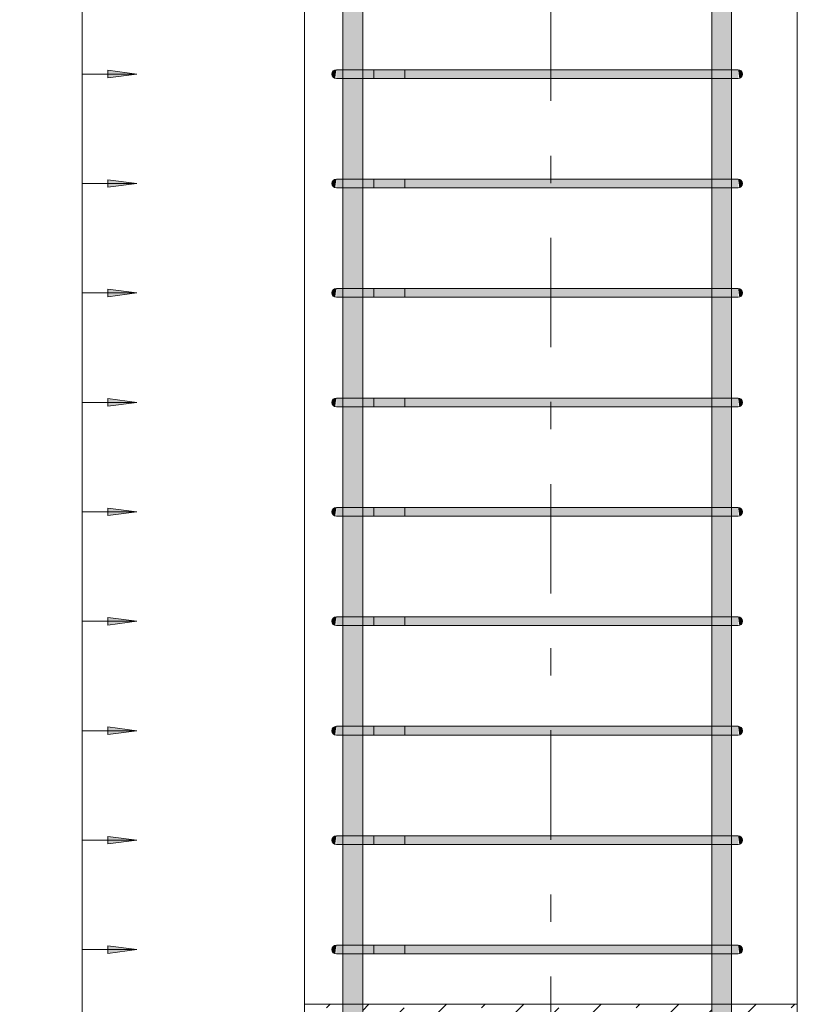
# Model space of a CAD drawing. Header units: millimetres. Extents: x 4307 to 42792, y 1610 to 10025.
# Tile 199 of 256: x 30787 to 31497, y 6370 to 7270. Entities that reach past the tile are written whole.
import ezdxf

# ---------------------------------------------------------------- set-up
doc = ezdxf.new("R2010")
doc.units = ezdxf.units.MM
doc.linetypes.add('Čára osnovy', pattern=[225, 100, -50, 25, -50])
for name, color, linetype, lineweight in [('A-ANNO-DIMS', 211, 'Continuous', 5), ('A-ANNO-DIMS-25', 211, 'Continuous', 5), ('S-BEAM', 12, 'Continuous', 9), ('S-COLS', 52, 'Continuous', 9), ('S-GRID', 1, 'Continuous', 5), ('S-RBAR', 171, 'Continuous', 5)]:
    doc.layers.add(name, color=color, linetype=linetype, lineweight=lineweight)
doc.styles.add('Arial_1', font='arial.ttf', dxfattribs={"height": 62.5})
doc.dimstyles.new('Výztuž_kusy__řezy__5', dxfattribs={"dimscale": 304.8, "dimtxt": 0.18, "dimasz": 0, "dimexe": 0, "dimexo": 0.0625, "dimgap": 0.082021, "dimtad": 1, "dimdec": 0, "dimzin": 0, "dimdsep": 46, "dimtxsty": 'Arial_1', "dimblk1": 'NONE', "dimblk2": 'NONE', "dimsah": 1, "dimcen": 0.09, "dimazin": 0, "dimtfac": 1, "dimtdec": 4, "dimtix": 1, "dimtmove": 0, "dimatfit": 3, "dimfxl": 0.164042, "dimfxlon": 1, "dimtvp": 1, "dimtfill": 1, "dimtolj": 1, "dimtzin": 0, "dimarcsym": 2})

# ---------------------------------------------------------------- blocks, each defined once
blk = doc.blocks.new('DIMBLOCK992-V3')
at = {"layer": 'A-ANNO-DIMS-25'}
for points in [[(30894.1, 6420), (30867.81, 6423.46), (30867.81, 6416.54)], [(30894.1, 6320), (30867.81, 6323.46), (30867.81, 6316.54)]]:
    blk.add_hatch(color=256, dxfattribs=at).paths.add_polyline_path(points)
for p, q in [((30844.1, 6320), (30844.1, 6420)), ((30844.1, 6420), (30844.1, 6420)), ((30844.1, 6420), (30894.1, 6420)), ((30894.1, 6420), (30867.81, 6423.46)), ((30867.81, 6423.46), (30867.81, 6416.54)), ((30867.81, 6416.54), (30894.1, 6420)), ((30844.1, 6320), (30844.1, 6320)), ((30844.1, 6320), (30894.1, 6320)), ((30894.1, 6320), (30867.81, 6323.46)), ((30867.81, 6323.46), (30867.81, 6316.54)), ((30867.81, 6316.54), (30894.1, 6320))]:
    blk.add_line(p, q, dxfattribs=at)
blk = doc.blocks.new('_None')
blk = doc.blocks.new('DIMBLOCK993-V3')
at = {"layer": 'A-ANNO-DIMS-25'}
for points in [[(30894.1, 6520), (30867.81, 6523.46), (30867.81, 6516.54)], [(30894.1, 6420), (30867.81, 6423.46), (30867.81, 6416.54)]]:
    blk.add_hatch(color=256, dxfattribs=at).paths.add_polyline_path(points)
for p, q in [((30894.1, 6520), (30867.81, 6523.46)), ((30867.81, 6523.46), (30867.81, 6516.54)), ((30844.1, 6420), (30844.1, 6520)), ((30844.1, 6520), (30844.1, 6520)), ((30844.1, 6520), (30894.1, 6520)), ((30867.81, 6516.54), (30894.1, 6520)), ((30844.1, 6420), (30844.1, 6420)), ((30844.1, 6420), (30894.1, 6420)), ((30894.1, 6420), (30867.81, 6423.46)), ((30867.81, 6423.46), (30867.81, 6416.54)), ((30867.81, 6416.54), (30894.1, 6420))]:
    blk.add_line(p, q, dxfattribs=at)
blk = doc.blocks.new('DIMBLOCK994-V3')
at = {"layer": 'A-ANNO-DIMS-25'}
for points in [[(30894.1, 6620), (30867.81, 6623.46), (30867.81, 6616.54)], [(30894.1, 6520), (30867.81, 6523.46), (30867.81, 6516.54)]]:
    blk.add_hatch(color=256, dxfattribs=at).paths.add_polyline_path(points)
for p, q in [((30894.1, 6620), (30867.81, 6623.46)), ((30867.81, 6623.46), (30867.81, 6616.54)), ((30844.1, 6520), (30844.1, 6620)), ((30844.1, 6620), (30844.1, 6620)), ((30844.1, 6620), (30894.1, 6620)), ((30867.81, 6616.54), (30894.1, 6620)), ((30894.1, 6520), (30867.81, 6523.46)), ((30867.81, 6523.46), (30867.81, 6516.54)), ((30844.1, 6520), (30844.1, 6520)), ((30844.1, 6520), (30894.1, 6520)), ((30867.81, 6516.54), (30894.1, 6520))]:
    blk.add_line(p, q, dxfattribs=at)
blk = doc.blocks.new('DIMBLOCK995-V3')
at = {"layer": 'A-ANNO-DIMS-25'}
for points in [[(30894.1, 6720), (30867.81, 6723.46), (30867.81, 6716.54)], [(30894.1, 6620), (30867.81, 6623.46), (30867.81, 6616.54)]]:
    blk.add_hatch(color=256, dxfattribs=at).paths.add_polyline_path(points)
for p, q in [((30894.1, 6720), (30867.81, 6723.46)), ((30867.81, 6723.46), (30867.81, 6716.54)), ((30844.1, 6620), (30844.1, 6720)), ((30844.1, 6720), (30844.1, 6720)), ((30844.1, 6720), (30894.1, 6720)), ((30867.81, 6716.54), (30894.1, 6720)), ((30894.1, 6620), (30867.81, 6623.46)), ((30867.81, 6623.46), (30867.81, 6616.54)), ((30844.1, 6620), (30844.1, 6620)), ((30844.1, 6620), (30894.1, 6620)), ((30867.81, 6616.54), (30894.1, 6620))]:
    blk.add_line(p, q, dxfattribs=at)
blk = doc.blocks.new('DIMBLOCK996-V3')
at = {"layer": 'A-ANNO-DIMS-25'}
for points in [[(30894.1, 6820), (30867.81, 6823.46), (30867.81, 6816.54)], [(30894.1, 6720), (30867.81, 6723.46), (30867.81, 6716.54)]]:
    blk.add_hatch(color=256, dxfattribs=at).paths.add_polyline_path(points)
for p, q in [((30844.1, 6720), (30844.1, 6820)), ((30844.1, 6820), (30844.1, 6820)), ((30844.1, 6820), (30894.1, 6820)), ((30894.1, 6820), (30867.81, 6823.46)), ((30867.81, 6823.46), (30867.81, 6816.54)), ((30867.81, 6816.54), (30894.1, 6820)), ((30894.1, 6720), (30867.81, 6723.46)), ((30867.81, 6723.46), (30867.81, 6716.54)), ((30844.1, 6720), (30844.1, 6720)), ((30844.1, 6720), (30894.1, 6720)), ((30867.81, 6716.54), (30894.1, 6720))]:
    blk.add_line(p, q, dxfattribs=at)
blk = doc.blocks.new('DIMBLOCK997-V3')
at = {"layer": 'A-ANNO-DIMS-25'}
for points in [[(30894.1, 6920), (30867.81, 6923.46), (30867.81, 6916.54)], [(30894.1, 6820), (30867.81, 6823.46), (30867.81, 6816.54)]]:
    blk.add_hatch(color=256, dxfattribs=at).paths.add_polyline_path(points)
for p, q in [((30844.1, 6820), (30844.1, 6920)), ((30844.1, 6920), (30844.1, 6920)), ((30844.1, 6920), (30894.1, 6920)), ((30894.1, 6920), (30867.81, 6923.46)), ((30867.81, 6923.46), (30867.81, 6916.54)), ((30867.81, 6916.54), (30894.1, 6920)), ((30844.1, 6820), (30844.1, 6820)), ((30844.1, 6820), (30894.1, 6820)), ((30894.1, 6820), (30867.81, 6823.46)), ((30867.81, 6823.46), (30867.81, 6816.54)), ((30867.81, 6816.54), (30894.1, 6820))]:
    blk.add_line(p, q, dxfattribs=at)
blk = doc.blocks.new('DIMBLOCK998-V3')
at = {"layer": 'A-ANNO-DIMS-25'}
for points in [[(30894.1, 7020), (30867.81, 7023.46), (30867.81, 7016.54)], [(30894.1, 6920), (30867.81, 6923.46), (30867.81, 6916.54)]]:
    blk.add_hatch(color=256, dxfattribs=at).paths.add_polyline_path(points)
for p, q in [((30844.1, 6920), (30844.1, 7020)), ((30844.1, 7020), (30844.1, 7020)), ((30844.1, 7020), (30894.1, 7020)), ((30894.1, 7020), (30867.81, 7023.46)), ((30867.81, 7023.46), (30867.81, 7016.54)), ((30867.81, 7016.54), (30894.1, 7020)), ((30844.1, 6920), (30844.1, 6920)), ((30844.1, 6920), (30894.1, 6920)), ((30894.1, 6920), (30867.81, 6923.46)), ((30867.81, 6923.46), (30867.81, 6916.54)), ((30867.81, 6916.54), (30894.1, 6920))]:
    blk.add_line(p, q, dxfattribs=at)
blk = doc.blocks.new('DIMBLOCK999-V3')
at = {"layer": 'A-ANNO-DIMS-25'}
for points in [[(30894.1, 7120), (30867.81, 7123.46), (30867.81, 7116.54)], [(30894.1, 7020), (30867.81, 7023.46), (30867.81, 7016.54)]]:
    blk.add_hatch(color=256, dxfattribs=at).paths.add_polyline_path(points)
for p, q in [((30844.1, 7020), (30844.1, 7120)), ((30844.1, 7120), (30844.1, 7120)), ((30844.1, 7120), (30894.1, 7120)), ((30894.1, 7120), (30867.81, 7123.46)), ((30867.81, 7123.46), (30867.81, 7116.54)), ((30867.81, 7116.54), (30894.1, 7120)), ((30844.1, 7020), (30844.1, 7020)), ((30844.1, 7020), (30894.1, 7020)), ((30894.1, 7020), (30867.81, 7023.46)), ((30867.81, 7023.46), (30867.81, 7016.54)), ((30867.81, 7016.54), (30894.1, 7020))]:
    blk.add_line(p, q, dxfattribs=at)
blk = doc.blocks.new('DIMBLOCK1000-V3')
at = {"layer": 'A-ANNO-DIMS-25'}
for points in [[(30894.1, 7220), (30867.81, 7223.46), (30867.81, 7216.54)], [(30894.1, 7120), (30867.81, 7123.46), (30867.81, 7116.54)]]:
    blk.add_hatch(color=256, dxfattribs=at).paths.add_polyline_path(points)
for p, q in [((30844.1, 7120), (30844.1, 7220)), ((30844.1, 7220), (30844.1, 7220)), ((30844.1, 7220), (30894.1, 7220)), ((30894.1, 7220), (30867.81, 7223.46)), ((30867.81, 7223.46), (30867.81, 7216.54)), ((30867.81, 7216.54), (30894.1, 7220)), ((30844.1, 7120), (30844.1, 7120)), ((30844.1, 7120), (30894.1, 7120)), ((30894.1, 7120), (30867.81, 7123.46)), ((30867.81, 7123.46), (30867.81, 7116.54)), ((30867.81, 7116.54), (30894.1, 7120))]:
    blk.add_line(p, q, dxfattribs=at)
blk = doc.blocks.new('DIMBLOCK1001-V3')
at = {"layer": 'A-ANNO-DIMS-25'}
for points in [[(30894.1, 7320), (30867.81, 7323.46), (30867.81, 7316.54)], [(30894.1, 7220), (30867.81, 7223.46), (30867.81, 7216.54)]]:
    blk.add_hatch(color=256, dxfattribs=at).paths.add_polyline_path(points)
for p, q in [((30894.1, 7320), (30867.81, 7323.46)), ((30867.81, 7323.46), (30867.81, 7316.54)), ((30844.1, 7220), (30844.1, 7320)), ((30844.1, 7320), (30844.1, 7320)), ((30844.1, 7320), (30894.1, 7320)), ((30867.81, 7316.54), (30894.1, 7320)), ((30844.1, 7220), (30844.1, 7220)), ((30844.1, 7220), (30894.1, 7220)), ((30894.1, 7220), (30867.81, 7223.46)), ((30867.81, 7223.46), (30867.81, 7216.54)), ((30867.81, 7216.54), (30894.1, 7220))]:
    blk.add_line(p, q, dxfattribs=at)
blk = doc.blocks.new('DIMBLOCK1015-V3')
at = {"layer": 'A-ANNO-DIMS-25'}
for points in [[(30894.1, 8620), (30867.81, 8623.46), (30867.81, 8616.54)], [(30894.1, 8520), (30867.81, 8523.46), (30867.81, 8516.54)], [(30894.1, 8420), (30867.81, 8423.46), (30867.81, 8416.54)], [(30894.1, 8320), (30867.81, 8323.46), (30867.81, 8316.54)], [(30894.1, 8220), (30867.81, 8223.46), (30867.81, 8216.54)], [(30894.1, 8120), (30867.81, 8123.46), (30867.81, 8116.54)], [(30894.1, 8020), (30867.81, 8023.46), (30867.81, 8016.54)], [(30894.1, 7920), (30867.81, 7923.46), (30867.81, 7916.54)], [(30894.1, 7820), (30867.81, 7823.46), (30867.81, 7816.54)], [(30894.1, 7720), (30867.81, 7723.46), (30867.81, 7716.54)], [(30894.1, 7620), (30867.81, 7623.46), (30867.81, 7616.54)], [(30894.1, 7520), (30867.81, 7523.46), (30867.81, 7516.54)], [(30894.1, 7420), (30867.81, 7423.46), (30867.81, 7416.54)], [(30894.1, 7320), (30867.81, 7323.46), (30867.81, 7316.54)], [(30894.1, 7220), (30867.81, 7223.46), (30867.81, 7216.54)], [(30894.1, 7120), (30867.81, 7123.46), (30867.81, 7116.54)], [(30894.1, 7020), (30867.81, 7023.46), (30867.81, 7016.54)], [(30894.1, 6920), (30867.81, 6923.46), (30867.81, 6916.54)], [(30894.1, 6820), (30867.81, 6823.46), (30867.81, 6816.54)], [(30894.1, 6720), (30867.81, 6723.46), (30867.81, 6716.54)], [(30894.1, 6620), (30867.81, 6623.46), (30867.81, 6616.54)], [(30894.1, 6520), (30867.81, 6523.46), (30867.81, 6516.54)], [(30894.1, 6420), (30867.81, 6423.46), (30867.81, 6416.54)], [(30894.1, 6320), (30867.81, 6323.46), (30867.81, 6316.54)], [(30894.1, 6220), (30867.81, 6223.46), (30867.81, 6216.54)], [(30894.1, 6120), (30867.81, 6123.46), (30867.81, 6116.54)], [(30894.1, 6020), (30867.81, 6023.46), (30867.81, 6016.54)], [(30894.1, 5920), (30867.81, 5923.46), (30867.81, 5916.54)]]:
    blk.add_hatch(color=256, dxfattribs=at).paths.add_polyline_path(points)
for p, q in [((30844.1, 5920), (30844.1, 8620)), ((30844.1, 8520), (30844.1, 8620)), ((30844.1, 8620), (30844.1, 8620)), ((30844.1, 8620), (30894.1, 8620)), ((30894.1, 8620), (30867.81, 8623.46)), ((30867.81, 8623.46), (30867.81, 8616.54)), ((30867.81, 8616.54), (30894.1, 8620)), ((30844.1, 8420), (30844.1, 8520)), ((30844.1, 8520), (30844.1, 8520)), ((30844.1, 8520), (30894.1, 8520)), ((30894.1, 8520), (30867.81, 8523.46)), ((30867.81, 8523.46), (30867.81, 8516.54)), ((30867.81, 8516.54), (30894.1, 8520)), ((30894.1, 8420), (30867.81, 8423.46)), ((30867.81, 8423.46), (30867.81, 8416.54)), ((30844.1, 8320), (30844.1, 8420)), ((30844.1, 8420), (30844.1, 8420)), ((30844.1, 8420), (30894.1, 8420)), ((30867.81, 8416.54), (30894.1, 8420)), ((30894.1, 8320), (30867.81, 8323.46)), ((30867.81, 8323.46), (30867.81, 8316.54)), ((30844.1, 8220), (30844.1, 8320)), ((30844.1, 8320), (30844.1, 8320)), ((30844.1, 8320), (30894.1, 8320)), ((30867.81, 8316.54), (30894.1, 8320)), ((30894.1, 8220), (30867.81, 8223.46)), ((30867.81, 8223.46), (30867.81, 8216.54)), ((30844.1, 8120), (30844.1, 8220)), ((30844.1, 8220), (30844.1, 8220)), ((30844.1, 8220), (30894.1, 8220)), ((30867.81, 8216.54), (30894.1, 8220)), ((30844.1, 8020), (30844.1, 8120)), ((30844.1, 8120), (30844.1, 8120)), ((30844.1, 8120), (30894.1, 8120)), ((30894.1, 8120), (30867.81, 8123.46)), ((30867.81, 8123.46), (30867.81, 8116.54)), ((30867.81, 8116.54), (30894.1, 8120)), ((30844.1, 7920), (30844.1, 8020)), ((30844.1, 8020), (30844.1, 8020)), ((30844.1, 8020), (30894.1, 8020)), ((30894.1, 8020), (30867.81, 8023.46)), ((30867.81, 8023.46), (30867.81, 8016.54)), ((30867.81, 8016.54), (30894.1, 8020)), ((30844.1, 7820), (30844.1, 7920)), ((30844.1, 7920), (30844.1, 7920)), ((30844.1, 7920), (30894.1, 7920)), ((30894.1, 7920), (30867.81, 7923.46)), ((30867.81, 7923.46), (30867.81, 7916.54)), ((30867.81, 7916.54), (30894.1, 7920)), ((30844.1, 7720), (30844.1, 7820)), ((30844.1, 7820), (30844.1, 7820)), ((30844.1, 7820), (30894.1, 7820)), ((30894.1, 7820), (30867.81, 7823.46)), ((30867.81, 7823.46), (30867.81, 7816.54)), ((30867.81, 7816.54), (30894.1, 7820)), ((30844.1, 7620), (30844.1, 7720)), ((30844.1, 7720), (30844.1, 7720)), ((30844.1, 7720), (30894.1, 7720)), ((30894.1, 7720), (30867.81, 7723.46)), ((30867.81, 7723.46), (30867.81, 7716.54)), ((30867.81, 7716.54), (30894.1, 7720)), ((30894.1, 7620), (30867.81, 7623.46)), ((30867.81, 7623.46), (30867.81, 7616.54)), ((30844.1, 7520), (30844.1, 7620)), ((30844.1, 7620), (30844.1, 7620)), ((30844.1, 7620), (30894.1, 7620)), ((30867.81, 7616.54), (30894.1, 7620)), ((30894.1, 7520), (30867.81, 7523.46)), ((30867.81, 7523.46), (30867.81, 7516.54)), ((30844.1, 7420), (30844.1, 7520)), ((30844.1, 7520), (30844.1, 7520)), ((30844.1, 7520), (30894.1, 7520)), ((30867.81, 7516.54), (30894.1, 7520)), ((30894.1, 7420), (30867.81, 7423.46)), ((30867.81, 7423.46), (30867.81, 7416.54)), ((30844.1, 7320), (30844.1, 7420)), ((30844.1, 7420), (30844.1, 7420)), ((30844.1, 7420), (30894.1, 7420)), ((30867.81, 7416.54), (30894.1, 7420)), ((30894.1, 7320), (30867.81, 7323.46)), ((30867.81, 7323.46), (30867.81, 7316.54)), ((30844.1, 7220), (30844.1, 7320)), ((30844.1, 7320), (30844.1, 7320)), ((30844.1, 7320), (30894.1, 7320)), ((30867.81, 7316.54), (30894.1, 7320)), ((30844.1, 7120), (30844.1, 7220)), ((30844.1, 7220), (30844.1, 7220)), ((30844.1, 7220), (30894.1, 7220)), ((30894.1, 7220), (30867.81, 7223.46)), ((30867.81, 7223.46), (30867.81, 7216.54)), ((30867.81, 7216.54), (30894.1, 7220)), ((30844.1, 7020), (30844.1, 7120)), ((30844.1, 7120), (30844.1, 7120)), ((30844.1, 7120), (30894.1, 7120)), ((30894.1, 7120), (30867.81, 7123.46)), ((30867.81, 7123.46), (30867.81, 7116.54)), ((30867.81, 7116.54), (30894.1, 7120)), ((30844.1, 6920), (30844.1, 7020)), ((30844.1, 7020), (30844.1, 7020)), ((30844.1, 7020), (30894.1, 7020)), ((30894.1, 7020), (30867.81, 7023.46)), ((30867.81, 7023.46), (30867.81, 7016.54)), ((30867.81, 7016.54), (30894.1, 7020)), ((30844.1, 6820), (30844.1, 6920)), ((30844.1, 6920), (30844.1, 6920)), ((30844.1, 6920), (30894.1, 6920)), ((30894.1, 6920), (30867.81, 6923.46)), ((30867.81, 6923.46), (30867.81, 6916.54)), ((30867.81, 6916.54), (30894.1, 6920)), ((30844.1, 6720), (30844.1, 6820)), ((30844.1, 6820), (30844.1, 6820)), ((30844.1, 6820), (30894.1, 6820)), ((30894.1, 6820), (30867.81, 6823.46)), ((30867.81, 6823.46), (30867.81, 6816.54)), ((30867.81, 6816.54), (30894.1, 6820)), ((30894.1, 6720), (30867.81, 6723.46)), ((30867.81, 6723.46), (30867.81, 6716.54)), ((30844.1, 6620), (30844.1, 6720)), ((30844.1, 6720), (30844.1, 6720)), ((30844.1, 6720), (30894.1, 6720)), ((30867.81, 6716.54), (30894.1, 6720)), ((30894.1, 6620), (30867.81, 6623.46)), ((30867.81, 6623.46), (30867.81, 6616.54)), ((30844.1, 6520), (30844.1, 6620)), ((30844.1, 6620), (30844.1, 6620)), ((30844.1, 6620), (30894.1, 6620)), ((30867.81, 6616.54), (30894.1, 6620)), ((30894.1, 6520), (30867.81, 6523.46)), ((30867.81, 6523.46), (30867.81, 6516.54)), ((30844.1, 6420), (30844.1, 6520)), ((30844.1, 6520), (30844.1, 6520)), ((30844.1, 6520), (30894.1, 6520)), ((30867.81, 6516.54), (30894.1, 6520)), ((30844.1, 6320), (30844.1, 6420)), ((30844.1, 6420), (30844.1, 6420)), ((30844.1, 6420), (30894.1, 6420)), ((30894.1, 6420), (30867.81, 6423.46)), ((30867.81, 6423.46), (30867.81, 6416.54)), ((30867.81, 6416.54), (30894.1, 6420)), ((30844.1, 6220), (30844.1, 6320)), ((30844.1, 6320), (30844.1, 6320)), ((30844.1, 6320), (30894.1, 6320)), ((30894.1, 6320), (30867.81, 6323.46)), ((30867.81, 6323.46), (30867.81, 6316.54)), ((30867.81, 6316.54), (30894.1, 6320)), ((30844.1, 6120), (30844.1, 6220)), ((30844.1, 6220), (30844.1, 6220)), ((30844.1, 6220), (30894.1, 6220)), ((30894.1, 6220), (30867.81, 6223.46)), ((30867.81, 6223.46), (30867.81, 6216.54)), ((30867.81, 6216.54), (30894.1, 6220)), ((30844.1, 6020), (30844.1, 6120)), ((30844.1, 6120), (30844.1, 6120)), ((30844.1, 6120), (30894.1, 6120)), ((30894.1, 6120), (30867.81, 6123.46)), ((30867.81, 6123.46), (30867.81, 6116.54)), ((30867.81, 6116.54), (30894.1, 6120)), ((30844.1, 5920), (30844.1, 6020)), ((30844.1, 6020), (30844.1, 6020)), ((30844.1, 6020), (30894.1, 6020)), ((30894.1, 6020), (30867.81, 6023.46)), ((30867.81, 6023.46), (30867.81, 6016.54)), ((30867.81, 6016.54), (30894.1, 6020)), ((30844.1, 5920), (30844.1, 5920)), ((30844.1, 5920), (30894.1, 5920)), ((30894.1, 5920), (30867.81, 5923.46)), ((30867.81, 5923.46), (30867.81, 5916.54)), ((30867.81, 5916.54), (30894.1, 5920))]:
    blk.add_line(p, q, dxfattribs=at)

msp = doc.modelspace()

# ---------------------------------------------------------------- hatches: boundary and pattern name
at = {"layer": 'S-BEAM', "lineweight": 5}
h = msp.add_hatch(dxfattribs=at)
h.set_pattern_fill('FP_3', color=256, style=0, pattern_type=2)
h.set_pattern_definition([(45, (36176.34, 5500.453), (-35.35534, 35.35534), []), (45, (36211.697, 5500.453), (-17.67767, 53.033), [25, -12.5, 0.8382, -11.662])])
h.paths.add_polyline_path([(31286.42, 5770), (31497.38, 5770), (31497.38, 5807.8), (31437.33, 5807.8), (31437.33, 5795), (31419.33, 5795), (31419.33, 5807.8), (31100.43, 5807.8), (31100.43, 5795), (31082.43, 5795), (31082.43, 5807.8), (31072.38, 5807.8), (31072.38, 5832.8), (31082.43, 5832.8), (31082.24, 5916), (31076.38, 5916.14), (31076.38, 5924), (31082.43, 5924), (31082.43, 5957.8), (31072.44, 5957.8), (31072.44, 5982.8), (31082.43, 5982.8), (31082.24, 6016), (31076.38, 6016.14), (31076.38, 6024), (31082.43, 6024), (31082.24, 6116), (31076.38, 6116.29), (31076.38, 6124), (31082.43, 6124), (31082.24, 6216), (31076.38, 6216.14), (31076.38, 6224), (31082.43, 6224), (31082.24, 6316), (31076.38, 6316.14), (31076.38, 6324), (31082.43, 6324), (31082.43, 6370), (31047.38, 6370), (31047.38, 5770), (31100.43, 5770)])
h.paths.add_polyline_path([(31443.38, 5924), (31445.38, 5923.46), (31446.84, 5922), (31447.38, 5920), (31446.84, 5918), (31445.38, 5916.54), (31444.41, 5916.14), (31443.77, 5921.04)])
h.paths.add_polyline_path([(31437.33, 5832.8), (31497.38, 5832.8), (31497.38, 5957.8), (31437.33, 5957.8), (31437.52, 5924), (31443.38, 5924), (31443.38, 5916), (31437.33, 5916), (31437.33, 5870)])
h.paths.add_polyline_path([(31373.74, 5832.8), (31419.33, 5832.8), (31419.33, 5916), (31100.43, 5916), (31100.43, 5832.8), (31286.42, 5832.8)])
h.paths.add_polyline_path([(31075.34, 5916.14), (31074.38, 5916.54), (31072.91, 5918), (31072.38, 5920), (31072.91, 5922), (31074.38, 5923.46), (31076.38, 5924), (31075.72, 5918.96)])
h.paths.add_polyline_path([(31110.52, 5924), (31419.33, 5924), (31419.33, 5957.8), (31100.43, 5957.8), (31100.43, 5924), (31107.28, 5924)])
h.paths.add_polyline_path([(31100.43, 5982.8), (31419.33, 5982.8), (31419.33, 6016), (31100.43, 6016), (31100.43, 5995.59)])
h.paths.add_polyline_path([(31443.38, 6324), (31445.38, 6323.46), (31446.84, 6322), (31447.38, 6320), (31446.84, 6318), (31445.38, 6316.54), (31444.41, 6316.14), (31443.77, 6321.04)])
h.paths.add_polyline_path([(31443.38, 6224), (31445.38, 6223.46), (31446.84, 6222), (31447.38, 6220), (31446.84, 6218), (31445.38, 6216.54), (31444.41, 6216.14), (31443.77, 6221.04)])
h.paths.add_polyline_path([(31443.38, 6124), (31445.38, 6123.46), (31446.84, 6122), (31447.38, 6120), (31446.84, 6118), (31444.78, 6116.29), (31444.39, 6116.29), (31443.77, 6121.04)])
h.paths.add_polyline_path([(31443.38, 6024), (31445.38, 6023.46), (31446.84, 6022), (31447.38, 6020), (31446.84, 6018), (31445.38, 6016.54), (31444.41, 6016.14), (31443.77, 6021.04)])
h.paths.add_polyline_path([(31461.06, 5982.8), (31497.38, 5982.8), (31497.38, 6370), (31437.33, 6370), (31437.52, 6324), (31443.38, 6324), (31443.38, 6316), (31437.33, 6316), (31437.52, 6224), (31443.38, 6224), (31443.38, 6216), (31437.33, 6216), (31437.52, 6124), (31443.38, 6124), (31443.38, 6116), (31437.33, 6116), (31437.52, 6024), (31443.38, 6024), (31443.38, 6016), (31437.33, 6016), (31437.33, 5982.8)])
h.paths.add_polyline_path([(31075.34, 6016.14), (31074.38, 6016.54), (31072.91, 6018), (31072.38, 6020), (31072.91, 6022), (31074.38, 6023.46), (31076.38, 6024), (31075.72, 6018.96)])
h.paths.add_polyline_path([(31111.78, 6024), (31419.33, 6024), (31419.33, 6116), (31100.43, 6116), (31100.43, 6024), (31110.52, 6024)])
h.paths.add_polyline_path([(31075.34, 6116.14), (31074.38, 6116.54), (31072.91, 6118), (31072.38, 6120), (31072.91, 6122), (31074.38, 6123.46), (31076.38, 6124), (31075.36, 6116.29)])
h.paths.add_polyline_path([(31373.74, 6124), (31419.33, 6124), (31419.33, 6216), (31100.43, 6216), (31100.43, 6124), (31286.42, 6124)])
h.paths.add_polyline_path([(31075.34, 6216.14), (31074.38, 6216.54), (31072.91, 6218), (31072.38, 6220), (31072.91, 6222), (31074.38, 6223.46), (31076.38, 6224), (31075.72, 6218.96)])
h.paths.add_polyline_path([(31286.42, 6224), (31419.33, 6224), (31419.33, 6316), (31100.43, 6316), (31100.43, 6224), (31138.81, 6224)])
h.paths.add_polyline_path([(31075.34, 6316.14), (31074.38, 6316.54), (31072.91, 6318), (31072.38, 6320), (31072.91, 6322), (31074.38, 6323.46), (31076.38, 6324), (31075.72, 6318.96)])
h.paths.add_polyline_path([(31373.74, 6324), (31419.33, 6324), (31419.33, 6370), (31100.43, 6370), (31100.43, 6324), (31286.42, 6324)])
at = {"layer": 'S-RBAR'}
h = msp.add_hatch(color=7, dxfattribs=at)
h.paths.add_polyline_path([(31082.43, 5795), (31100.43, 5795), (31100.43, 5916), (31082.43, 5916), (31082.43, 5814.54)])
h.paths.add_polyline_path([(31082.43, 5924), (31100.43, 5924), (31100.43, 6016), (31082.43, 6016), (31082.43, 5935.24)])
h.paths.add_polyline_path([(31082.43, 6024), (31100.43, 6024), (31100.43, 6116), (31082.43, 6116), (31082.43, 6025.76)])
h.paths.add_polyline_path([(31100.43, 6124), (31100.43, 6216), (31082.43, 6216), (31082.43, 6124), (31096.38, 6124)])
h.paths.add_polyline_path([(31082.43, 6224), (31100.43, 6224), (31100.43, 6316), (31082.43, 6316), (31082.43, 6236.98)])
h.paths.add_polyline_path([(31082.43, 6324), (31100.43, 6324), (31100.43, 6416), (31082.43, 6416), (31082.43, 6327.51)])
h.paths.add_polyline_path([(31096.38, 6424), (31100.43, 6424), (31100.43, 6516), (31082.43, 6516), (31082.43, 6424), (31092.55, 6424)])
h.paths.add_polyline_path([(31082.43, 6524), (31100.43, 6524), (31100.43, 6616), (31082.43, 6616), (31082.43, 6538.73)])
h.paths.add_polyline_path([(31088.73, 6624), (31100.43, 6624), (31100.43, 6716), (31082.43, 6716), (31082.43, 6624), (31085.48, 6624)])
h.paths.add_polyline_path([(31100.43, 6724), (31100.43, 6816), (31082.43, 6816), (31082.43, 6724), (31096.38, 6724)])
h.paths.add_polyline_path([(31082.43, 6824), (31100.43, 6824), (31100.43, 6916), (31082.43, 6916), (31082.43, 6840.48)])
h.paths.add_polyline_path([(31088.73, 6924), (31100.43, 6924), (31100.43, 7016), (31082.43, 7016), (31082.43, 6924), (31085.48, 6924)])
h.paths.add_polyline_path([(31096.38, 7024), (31100.43, 7024), (31100.43, 7116), (31082.43, 7116), (31082.43, 7024), (31092.55, 7024)])
h.paths.add_polyline_path([(31082.43, 7124), (31100.43, 7124), (31100.43, 7216), (31082.43, 7216), (31082.43, 7142.23)])
h.paths.add_polyline_path([(31082.43, 7224), (31100.43, 7224), (31100.43, 7316), (31082.43, 7316), (31082.43, 7232.75)])
h.paths.add_polyline_path([(31096.38, 7324), (31100.43, 7324), (31100.43, 7416), (31082.43, 7416), (31082.43, 7324), (31092.55, 7324)])
h.paths.add_polyline_path([(31082.43, 7424), (31100.43, 7424), (31100.43, 7516), (31082.43, 7516), (31082.43, 7443.98)])
h.paths.add_polyline_path([(31082.43, 7524), (31100.43, 7524), (31100.43, 7616), (31082.43, 7616), (31082.43, 7534.5)])
h.paths.add_polyline_path([(31082.43, 7624), (31100.43, 7624), (31100.43, 7716), (31082.43, 7716), (31082.43, 7625.02)])
h.paths.add_polyline_path([(31082.43, 7724), (31100.43, 7724), (31100.43, 7816), (31082.43, 7816), (31082.43, 7745.72)])
h.paths.add_polyline_path([(31082.43, 7824), (31100.43, 7824), (31100.43, 7916), (31082.43, 7916), (31082.43, 7836.25)])
h.paths.add_polyline_path([(31082.43, 7924), (31100.43, 7924), (31100.43, 8016), (31082.43, 8016), (31082.43, 7926.77)])
h.paths.add_polyline_path([(31100.43, 8024), (31100.43, 8116), (31082.43, 8116), (31082.43, 8024), (31096.38, 8024)])
h.paths.add_polyline_path([(31082.43, 8124), (31100.43, 8124), (31100.43, 8216), (31082.43, 8216), (31082.43, 8138)])
h.paths.add_polyline_path([(31082.43, 8224), (31100.43, 8224), (31100.43, 8316), (31082.43, 8316), (31082.43, 8228.52)])
h.paths.add_polyline_path([(31100.43, 8324), (31100.43, 8416), (31082.43, 8416), (31082.43, 8324), (31096.38, 8324)])
h.paths.add_polyline_path([(31082.43, 8424), (31100.43, 8424), (31100.43, 8516), (31082.43, 8516), (31082.43, 8439.74)])
h.paths.add_polyline_path([(31082.43, 8524), (31100.43, 8524), (31100.43, 8616), (31082.43, 8616), (31082.43, 8530.27)])
h.paths.add_polyline_path([(31100.43, 8624), (31100.43, 8660), (31082.43, 8660), (31082.43, 8624), (31096.38, 8624)])
h = msp.add_hatch(color=7, dxfattribs=at)
h.paths.add_polyline_path([(31419.33, 5795), (31437.33, 5795), (31437.33, 5916), (31419.33, 5916), (31419.33, 5814.54)])
h.paths.add_polyline_path([(31434.28, 5924), (31437.33, 5924), (31437.33, 6016), (31419.33, 6016), (31419.33, 5924), (31431.03, 5924)])
h.paths.add_polyline_path([(31434.28, 6024), (31437.33, 6024), (31437.33, 6116), (31419.33, 6116), (31419.33, 6024), (31431.03, 6024)])
h.paths.add_polyline_path([(31419.33, 6124), (31437.33, 6124), (31437.33, 6216), (31419.33, 6216), (31419.33, 6146.46)])
h.paths.add_polyline_path([(31434.28, 6224), (31437.33, 6224), (31437.33, 6316), (31419.33, 6316), (31419.33, 6224), (31431.03, 6224)])
h.paths.add_polyline_path([(31434.28, 6324), (31437.33, 6324), (31437.33, 6416), (31419.33, 6416), (31419.33, 6324), (31431.03, 6324)])
h.paths.add_polyline_path([(31423.38, 6424), (31437.33, 6424), (31437.33, 6516), (31419.33, 6516), (31419.33, 6424)])
h.paths.add_polyline_path([(31434.28, 6524), (31437.33, 6524), (31437.33, 6616), (31419.33, 6616), (31419.33, 6524), (31431.03, 6524)])
h.paths.add_polyline_path([(31434.28, 6624), (31437.33, 6624), (31437.33, 6716), (31419.33, 6716), (31419.33, 6624), (31431.03, 6624)])
h.paths.add_polyline_path([(31423.38, 6724), (31437.33, 6724), (31437.33, 6816), (31419.33, 6816), (31419.33, 6724)])
h.paths.add_polyline_path([(31434.28, 6824), (31437.33, 6824), (31437.33, 6916), (31419.33, 6916), (31419.33, 6824), (31431.03, 6824)])
h.paths.add_polyline_path([(31434.28, 6924), (31437.33, 6924), (31437.33, 7016), (31419.33, 7016), (31419.33, 6924), (31431.03, 6924)])
h.paths.add_polyline_path([(31423.38, 7024), (31437.33, 7024), (31437.33, 7116), (31419.33, 7116), (31419.33, 7024)])
h.paths.add_polyline_path([(31434.28, 7124), (31437.33, 7124), (31437.33, 7216), (31419.33, 7216), (31419.33, 7124), (31431.03, 7124)])
h.paths.add_polyline_path([(31434.28, 7224), (31437.33, 7224), (31437.33, 7316), (31419.33, 7316), (31419.33, 7224), (31431.03, 7224)])
h.paths.add_polyline_path([(31419.33, 7324), (31437.33, 7324), (31437.33, 7416), (31419.33, 7416), (31419.33, 7383.63)])
h.paths.add_polyline_path([(31434.28, 7424), (31437.33, 7424), (31437.33, 7516), (31419.33, 7516), (31419.33, 7424), (31431.03, 7424)])
h.paths.add_polyline_path([(31434.28, 7524), (31437.33, 7524), (31437.33, 7616), (31419.33, 7616), (31419.33, 7524), (31431.03, 7524)])
h.paths.add_polyline_path([(31434.28, 7624), (31437.33, 7624), (31437.33, 7716), (31419.33, 7716), (31419.33, 7624), (31431.03, 7624)])
h.paths.add_polyline_path([(31434.28, 7724), (31437.33, 7724), (31437.33, 7816), (31419.33, 7816), (31419.33, 7724), (31431.03, 7724)])
h.paths.add_polyline_path([(31434.28, 7824), (31437.33, 7824), (31437.33, 7916), (31419.33, 7916), (31419.33, 7824), (31431.03, 7824)])
h.paths.add_polyline_path([(31434.28, 7924), (31437.33, 7924), (31437.33, 8016), (31419.33, 8016), (31419.33, 7924), (31431.03, 7924)])
h.paths.add_polyline_path([(31423.38, 8024), (31437.33, 8024), (31437.33, 8116), (31419.33, 8116), (31419.33, 8024)])
h.paths.add_polyline_path([(31434.28, 8124), (31437.33, 8124), (31437.33, 8216), (31419.33, 8216), (31419.33, 8124), (31431.03, 8124)])
h.paths.add_polyline_path([(31431.03, 8224), (31437.33, 8224), (31437.33, 8316), (31419.33, 8316), (31419.33, 8224), (31427.21, 8224)])
h.paths.add_polyline_path([(31419.33, 8324), (31437.33, 8324), (31437.33, 8416), (31419.33, 8416), (31419.33, 8349.22)])
h.paths.add_polyline_path([(31434.28, 8424), (31437.33, 8424), (31437.33, 8516), (31419.33, 8516), (31419.33, 8424), (31431.03, 8424)])
h.paths.add_polyline_path([(31434.28, 8524), (31437.33, 8524), (31437.33, 8616), (31419.33, 8616), (31419.33, 8524), (31431.03, 8524)])
h.paths.add_polyline_path([(31419.33, 8624), (31437.33, 8624), (31437.33, 8660), (31419.33, 8660), (31419.33, 8650.97)])
for points in [[(31075.34, 7216.14), (31076.38, 7224), (31074.38, 7223.46), (31072.91, 7222), (31072.38, 7220), (31072.91, 7218), (31074.38, 7216.54)], [(31092.55, 7216), (31096.38, 7216), (31096.38, 7224), (31076.38, 7224), (31076.38, 7216), (31092.23, 7216)], [(31286.42, 7216), (31423.38, 7216), (31423.38, 7224), (31096.38, 7224), (31096.38, 7216), (31111.78, 7216)], [(31441.86, 7216), (31443.38, 7216.14), (31443.38, 7224), (31423.38, 7224), (31423.38, 7216), (31439.69, 7216)], [(31444.41, 7216.14), (31445.38, 7216.54), (31446.84, 7218), (31447.38, 7220), (31446.84, 7222), (31445.38, 7223.46), (31443.38, 7224), (31444.04, 7218.96)], [(31075.34, 7116.14), (31076.38, 7124), (31074.38, 7123.46), (31072.91, 7122), (31072.38, 7120), (31072.91, 7118), (31074.38, 7116.54)], [(31092.55, 7116), (31096.38, 7116), (31096.38, 7124), (31076.38, 7124), (31076.38, 7116), (31092.23, 7116)], [(31286.42, 7116), (31423.38, 7116), (31423.38, 7124), (31096.38, 7124), (31096.38, 7116), (31111.78, 7116)], [(31441.86, 7116), (31443.38, 7116.14), (31443.38, 7124), (31423.38, 7124), (31423.38, 7116), (31439.69, 7116)], [(31444.41, 7116.14), (31445.38, 7116.54), (31446.84, 7118), (31447.38, 7120), (31446.84, 7122), (31445.38, 7123.46), (31443.38, 7124), (31444.04, 7118.96)], [(31075.34, 7016.14), (31076.38, 7024), (31074.38, 7023.46), (31072.72, 7021.53), (31072.38, 7020), (31072.91, 7018), (31074.38, 7016.54)], [(31076.38, 7016), (31096.38, 7016), (31096.38, 7024), (31076.38, 7024), (31076.38, 7016.14)], [(31373.74, 7016), (31423.38, 7016), (31423.38, 7024), (31096.38, 7024), (31096.38, 7016), (31286.42, 7016)], [(31442.55, 7016), (31443.38, 7016.14), (31443.38, 7024), (31423.38, 7024), (31423.38, 7016), (31441.86, 7016)], [(31444.41, 7016.14), (31445.38, 7016.54), (31446.84, 7018), (31447.38, 7020), (31446.84, 7022), (31445.38, 7023.46), (31443.38, 7024), (31444.04, 7018.96)], [(31075.34, 6916.14), (31076.38, 6924), (31074.38, 6923.46), (31072.91, 6922), (31072.38, 6920), (31072.91, 6918), (31074.38, 6916.54)], [(31085.48, 6916), (31096.38, 6916), (31096.38, 6924), (31076.38, 6924), (31076.38, 6916), (31082.24, 6916)], [(31286.42, 6916), (31423.38, 6916), (31423.38, 6924), (31096.38, 6924), (31096.38, 6916), (31111.78, 6916)], [(31439.69, 6916), (31443.38, 6916.14), (31443.38, 6924), (31423.38, 6924), (31423.38, 6916), (31437.52, 6916)], [(31444.41, 6916.14), (31445.38, 6916.54), (31446.84, 6918), (31447.38, 6920), (31446.84, 6922), (31445.38, 6923.46), (31443.38, 6924), (31444.04, 6918.96)], [(31075.34, 6816.14), (31076.38, 6824), (31074.38, 6823.46), (31072.91, 6822), (31072.38, 6820), (31072.91, 6818), (31074.38, 6816.54)], [(31092.55, 6816), (31096.38, 6816), (31096.38, 6824), (31076.38, 6824), (31076.38, 6816), (31092.23, 6816)], [(31286.42, 6816), (31423.38, 6816), (31423.38, 6824), (31096.38, 6824), (31096.38, 6816), (31111.78, 6816)], [(31441.86, 6816), (31443.38, 6816.14), (31443.38, 6824), (31423.38, 6824), (31423.38, 6816), (31439.69, 6816)], [(31444.41, 6816.14), (31445.38, 6816.54), (31446.84, 6818), (31447.38, 6820), (31446.84, 6822), (31445.38, 6823.46), (31443.38, 6824), (31444.04, 6818.96)], [(31075.34, 6716.14), (31076.38, 6724), (31074.38, 6723.46), (31072.91, 6722), (31072.38, 6720), (31072.91, 6718), (31074.38, 6716.54)], [(31092.55, 6716), (31096.38, 6716), (31096.38, 6724), (31076.38, 6724), (31076.38, 6716), (31092.23, 6716)], [(31096.38, 6716), (31423.38, 6716), (31423.38, 6724), (31096.38, 6724), (31096.38, 6719.78)], [(31423.38, 6716), (31443.38, 6716.14), (31443.38, 6724), (31423.38, 6724), (31423.38, 6719.78)], [(31444.41, 6716.14), (31445.38, 6716.54), (31446.84, 6718), (31447.38, 6720), (31446.84, 6722), (31445.38, 6723.46), (31443.38, 6724), (31444.04, 6718.96)], [(31075.34, 6616.14), (31076.38, 6624), (31074.38, 6623.46), (31072.91, 6622), (31072.38, 6620), (31072.91, 6618), (31074.38, 6616.54)], [(31092.55, 6616), (31096.38, 6616), (31096.38, 6624), (31076.38, 6624), (31076.38, 6616), (31092.23, 6616)], [(31286.42, 6616), (31423.38, 6616), (31423.38, 6624), (31096.38, 6624), (31096.38, 6616), (31111.78, 6616)], [(31441.86, 6616), (31443.38, 6616.14), (31443.38, 6624), (31423.38, 6624), (31423.38, 6616), (31439.69, 6616)], [(31444.41, 6616.14), (31445.38, 6616.54), (31446.84, 6618), (31447.38, 6620), (31446.84, 6622), (31445.38, 6623.46), (31443.38, 6624), (31444.04, 6618.96)], [(31075.34, 6516.14), (31076.38, 6524), (31074.38, 6523.46), (31072.91, 6522), (31072.38, 6520), (31072.91, 6518), (31074.38, 6516.54)], [(31092.55, 6516), (31096.38, 6516), (31096.38, 6524), (31076.38, 6524), (31076.38, 6516), (31092.23, 6516)], [(31286.42, 6516), (31423.38, 6516), (31423.38, 6524), (31096.38, 6524), (31096.38, 6516), (31111.78, 6516)], [(31441.86, 6516), (31443.38, 6516.14), (31443.38, 6524), (31423.38, 6524), (31423.38, 6516), (31439.69, 6516)], [(31444.41, 6516.14), (31445.38, 6516.54), (31446.84, 6518), (31447.38, 6520), (31446.84, 6522), (31445.38, 6523.46), (31443.38, 6524), (31444.04, 6518.96)], [(31075.34, 6416.14), (31076.38, 6424), (31074.38, 6423.46), (31072.91, 6422), (31072.38, 6420), (31072.91, 6418), (31074.38, 6416.54)], [(31085.48, 6416), (31096.38, 6416), (31096.38, 6424), (31076.38, 6424), (31076.38, 6416), (31082.24, 6416)], [(31373.74, 6416), (31423.38, 6416), (31423.38, 6424), (31096.38, 6424), (31096.38, 6416), (31286.42, 6416)], [(31439.69, 6416), (31443.38, 6416.14), (31443.38, 6424), (31423.38, 6424), (31423.38, 6416), (31437.52, 6416)], [(31444.41, 6416.14), (31445.38, 6416.54), (31446.86, 6418.03), (31447.38, 6420), (31446.84, 6422), (31445.38, 6423.46), (31443.38, 6424), (31444.16, 6418.03)]]:
    msp.add_hatch(color=7, dxfattribs=at).paths.add_polyline_path(points)

# ---------------------------------------------------------------- linework, layer by layer
at = {"layer": 'S-BEAM', "lineweight": 18}
for p, q in [((31047.38, 6370), (31047.38, 5770)), ((31497.38, 6370), (31047.38, 6370)), ((31497.38, 5770), (31497.38, 6370))]:
    msp.add_line(p, q, dxfattribs=at)
at = {"layer": 'S-BEAM'}
msp.add_line((31497.38, 6370), (31047.38, 6370), dxfattribs=at)
msp.add_line((31497.38, 6370), (31047.38, 6370), dxfattribs=at)
at = {"layer": 'S-COLS'}
for p, q in [((31047.38, 8920), (31047.38, 6370)), ((31047.38, 8670), (31047.38, 6370)), ((31497.38, 8670), (31497.38, 6370)), ((31497.38, 6370), (31497.38, 8670))]:
    msp.add_line(p, q, dxfattribs=at)
at = {"layer": 'S-GRID', "linetype": 'Čára osnovy', "lineweight": 9}
msp.add_line((31272.38, 1795.38), (31272.38, 9850.35), dxfattribs=at)
at = {"layer": 'S-RBAR'}
for p, q in [((31082.43, 5870), (31082.43, 8660)), ((31082.43, 5795), (31082.43, 8660)), ((31100.43, 5870), (31100.43, 8660)), ((31100.43, 5795), (31100.43, 8660)), ((31419.33, 5870), (31419.33, 8660)), ((31419.33, 5795), (31419.33, 8660)), ((31437.33, 5870), (31437.33, 8660)), ((31437.33, 5795), (31437.33, 8660)), ((31110.52, 7224), (31076.38, 7224)), ((31096.38, 7224), (31076.38, 7224)), ((31096.38, 7224), (31076.38, 7224)), ((31082.24, 7224), (31076.38, 7224)), ((31110.52, 7216), (31076.38, 7216)), ((31096.38, 7216), (31076.38, 7216)), ((31082.24, 7216), (31076.38, 7216)), ((31082.24, 7224), (31110.52, 7224)), ((31096.38, 7216), (31082.24, 7216)), ((31082.24, 7216), (31110.52, 7216)), ((31096.38, 7224), (31423.38, 7224)), ((31423.38, 7224), (31096.38, 7224)), ((31096.38, 7216), (31423.38, 7216)), ((31423.38, 7216), (31096.38, 7216)), ((31138.81, 7224), (31110.52, 7224)), ((31110.52, 7216), (31110.52, 7224)), ((31138.81, 7216), (31110.52, 7216)), ((31138.81, 7224), (31138.81, 7216)), ((31443.38, 7224), (31423.38, 7224)), ((31443.38, 7224), (31423.38, 7224)), ((31443.38, 7216), (31423.38, 7216)), ((31443.38, 7216), (31423.38, 7216)), ((31110.52, 7124), (31076.38, 7124)), ((31096.38, 7124), (31076.38, 7124)), ((31096.38, 7124), (31076.38, 7124)), ((31082.24, 7124), (31076.38, 7124)), ((31082.24, 7124), (31110.52, 7124)), ((31096.38, 7124), (31423.38, 7124)), ((31423.38, 7124), (31096.38, 7124)), ((31138.81, 7124), (31110.52, 7124)), ((31110.52, 7116), (31110.52, 7124)), ((31138.81, 7124), (31138.81, 7116)), ((31443.38, 7124), (31423.38, 7124)), ((31443.38, 7124), (31423.38, 7124)), ((31110.52, 7116), (31076.38, 7116)), ((31096.38, 7116), (31076.38, 7116)), ((31082.24, 7116), (31076.38, 7116)), ((31096.38, 7116), (31082.24, 7116)), ((31082.24, 7116), (31110.52, 7116)), ((31096.38, 7116), (31423.38, 7116)), ((31423.38, 7116), (31096.38, 7116)), ((31138.81, 7116), (31110.52, 7116)), ((31443.38, 7116), (31423.38, 7116)), ((31443.38, 7116), (31423.38, 7116)), ((31110.52, 7024), (31076.38, 7024)), ((31096.38, 7024), (31076.38, 7024)), ((31096.38, 7024), (31076.38, 7024)), ((31082.24, 7024), (31076.38, 7024)), ((31082.24, 7024), (31110.52, 7024)), ((31096.38, 7024), (31423.38, 7024)), ((31423.38, 7024), (31096.38, 7024)), ((31138.81, 7024), (31110.52, 7024)), ((31110.52, 7016), (31110.52, 7024)), ((31138.81, 7024), (31138.81, 7016)), ((31443.38, 7024), (31423.38, 7024)), ((31443.38, 7024), (31423.38, 7024)), ((31110.52, 7016), (31076.38, 7016)), ((31096.38, 7016), (31076.38, 7016)), ((31082.24, 7016), (31076.38, 7016)), ((31096.38, 7016), (31082.24, 7016)), ((31082.24, 7016), (31110.52, 7016)), ((31096.38, 7016), (31423.38, 7016)), ((31423.38, 7016), (31096.38, 7016)), ((31138.81, 7016), (31110.52, 7016)), ((31443.38, 7016), (31423.38, 7016)), ((31443.38, 7016), (31423.38, 7016)), ((31110.52, 6924), (31076.38, 6924)), ((31096.38, 6924), (31076.38, 6924)), ((31096.38, 6924), (31076.38, 6924)), ((31082.24, 6924), (31076.38, 6924)), ((31082.24, 6924), (31110.52, 6924)), ((31096.38, 6924), (31423.38, 6924)), ((31423.38, 6924), (31096.38, 6924)), ((31138.81, 6924), (31110.52, 6924)), ((31110.52, 6916), (31110.52, 6924)), ((31138.81, 6924), (31138.81, 6916)), ((31443.38, 6924), (31423.38, 6924)), ((31443.38, 6924), (31423.38, 6924)), ((31110.52, 6916), (31076.38, 6916)), ((31096.38, 6916), (31076.38, 6916)), ((31082.24, 6916), (31076.38, 6916)), ((31096.38, 6916), (31082.24, 6916)), ((31082.24, 6916), (31110.52, 6916)), ((31096.38, 6916), (31423.38, 6916)), ((31423.38, 6916), (31096.38, 6916)), ((31138.81, 6916), (31110.52, 6916)), ((31443.38, 6916), (31423.38, 6916)), ((31443.38, 6916), (31423.38, 6916)), ((31110.52, 6824), (31076.38, 6824)), ((31096.38, 6824), (31076.38, 6824)), ((31096.38, 6824), (31076.38, 6824)), ((31082.24, 6824), (31076.38, 6824)), ((31082.24, 6824), (31110.52, 6824)), ((31096.38, 6824), (31423.38, 6824)), ((31423.38, 6824), (31096.38, 6824)), ((31138.81, 6824), (31110.52, 6824)), ((31110.52, 6816), (31110.52, 6824)), ((31138.81, 6824), (31138.81, 6816)), ((31443.38, 6824), (31423.38, 6824)), ((31443.38, 6824), (31423.38, 6824)), ((31110.52, 6816), (31076.38, 6816)), ((31096.38, 6816), (31076.38, 6816)), ((31082.24, 6816), (31076.38, 6816)), ((31096.38, 6816), (31082.24, 6816)), ((31082.24, 6816), (31110.52, 6816)), ((31096.38, 6816), (31423.38, 6816)), ((31423.38, 6816), (31096.38, 6816)), ((31138.81, 6816), (31110.52, 6816)), ((31443.38, 6816), (31423.38, 6816)), ((31443.38, 6816), (31423.38, 6816)), ((31110.52, 6724), (31076.38, 6724)), ((31096.38, 6724), (31076.38, 6724)), ((31096.38, 6724), (31076.38, 6724)), ((31082.24, 6724), (31076.38, 6724)), ((31082.24, 6724), (31110.52, 6724)), ((31096.38, 6724), (31423.38, 6724)), ((31423.38, 6724), (31096.38, 6724)), ((31138.81, 6724), (31110.52, 6724)), ((31110.52, 6716), (31110.52, 6724)), ((31138.81, 6724), (31138.81, 6716)), ((31443.38, 6724), (31423.38, 6724)), ((31443.38, 6724), (31423.38, 6724)), ((31110.52, 6716), (31076.38, 6716)), ((31096.38, 6716), (31076.38, 6716)), ((31082.24, 6716), (31076.38, 6716)), ((31096.38, 6716), (31082.24, 6716)), ((31082.24, 6716), (31110.52, 6716)), ((31096.38, 6716), (31423.38, 6716)), ((31423.38, 6716), (31096.38, 6716)), ((31138.81, 6716), (31110.52, 6716)), ((31443.38, 6716), (31423.38, 6716)), ((31443.38, 6716), (31423.38, 6716)), ((31110.52, 6624), (31076.38, 6624)), ((31096.38, 6624), (31076.38, 6624)), ((31096.38, 6624), (31076.38, 6624)), ((31082.24, 6624), (31076.38, 6624)), ((31082.24, 6624), (31110.52, 6624)), ((31096.38, 6624), (31423.38, 6624)), ((31423.38, 6624), (31096.38, 6624)), ((31138.81, 6624), (31110.52, 6624)), ((31110.52, 6616), (31110.52, 6624)), ((31138.81, 6624), (31138.81, 6616)), ((31443.38, 6624), (31423.38, 6624)), ((31443.38, 6624), (31423.38, 6624)), ((31110.52, 6616), (31076.38, 6616)), ((31096.38, 6616), (31076.38, 6616)), ((31082.24, 6616), (31076.38, 6616)), ((31096.38, 6616), (31082.24, 6616)), ((31082.24, 6616), (31110.52, 6616)), ((31096.38, 6616), (31423.38, 6616)), ((31423.38, 6616), (31096.38, 6616)), ((31138.81, 6616), (31110.52, 6616)), ((31443.38, 6616), (31423.38, 6616)), ((31443.38, 6616), (31423.38, 6616)), ((31110.52, 6524), (31076.38, 6524)), ((31096.38, 6524), (31076.38, 6524)), ((31096.38, 6524), (31076.38, 6524)), ((31082.24, 6524), (31076.38, 6524)), ((31082.24, 6524), (31110.52, 6524)), ((31096.38, 6524), (31423.38, 6524)), ((31423.38, 6524), (31096.38, 6524)), ((31138.81, 6524), (31110.52, 6524)), ((31110.52, 6516), (31110.52, 6524)), ((31138.81, 6524), (31138.81, 6516)), ((31443.38, 6524), (31423.38, 6524)), ((31443.38, 6524), (31423.38, 6524)), ((31110.52, 6516), (31076.38, 6516)), ((31096.38, 6516), (31076.38, 6516)), ((31082.24, 6516), (31076.38, 6516)), ((31096.38, 6516), (31082.24, 6516)), ((31082.24, 6516), (31110.52, 6516)), ((31096.38, 6516), (31423.38, 6516)), ((31423.38, 6516), (31096.38, 6516)), ((31138.81, 6516), (31110.52, 6516)), ((31443.38, 6516), (31423.38, 6516)), ((31443.38, 6516), (31423.38, 6516)), ((31110.52, 6424), (31076.38, 6424)), ((31096.38, 6424), (31076.38, 6424)), ((31096.38, 6424), (31076.38, 6424)), ((31082.24, 6424), (31076.38, 6424)), ((31082.24, 6424), (31110.52, 6424)), ((31096.38, 6424), (31423.38, 6424)), ((31423.38, 6424), (31096.38, 6424)), ((31138.81, 6424), (31110.52, 6424)), ((31110.52, 6416), (31110.52, 6424)), ((31138.81, 6424), (31138.81, 6416)), ((31443.38, 6424), (31423.38, 6424)), ((31443.38, 6424), (31423.38, 6424)), ((31110.52, 6416), (31076.38, 6416)), ((31096.38, 6416), (31076.38, 6416)), ((31082.24, 6416), (31076.38, 6416)), ((31096.38, 6416), (31082.24, 6416)), ((31082.24, 6416), (31110.52, 6416)), ((31096.38, 6416), (31423.38, 6416)), ((31423.38, 6416), (31096.38, 6416)), ((31138.81, 6416), (31110.52, 6416)), ((31443.38, 6416), (31423.38, 6416)), ((31443.38, 6416), (31423.38, 6416))]:
    msp.add_line(p, q, dxfattribs=at)
for centre, start, end in [((31076.38, 7220), 90, 270), ((31076.38, 7220), 90, 270), ((31076.38, 7220), 90, 270), ((31443.38, 7220), 270, 90), ((31443.38, 7220), 270, 90), ((31076.38, 7120), 90, 270), ((31076.38, 7120), 90, 270), ((31076.38, 7120), 90, 270), ((31443.38, 7120), 270, 90), ((31443.38, 7120), 270, 90), ((31076.38, 7020), 90, 270), ((31076.38, 7020), 90, 270), ((31076.38, 7020), 90, 270), ((31443.38, 7020), 270, 90), ((31443.38, 7020), 270, 90), ((31076.38, 6920), 90, 270), ((31076.38, 6920), 90, 270), ((31076.38, 6920), 90, 270), ((31443.38, 6920), 270, 90), ((31443.38, 6920), 270, 90), ((31076.38, 6820), 90, 270), ((31076.38, 6820), 90, 270), ((31076.38, 6820), 90, 270), ((31443.38, 6820), 270, 90), ((31443.38, 6820), 270, 90), ((31076.38, 6720), 90, 270), ((31076.38, 6720), 90, 270), ((31076.38, 6720), 90, 270), ((31443.38, 6720), 270, 90), ((31443.38, 6720), 270, 90), ((31076.38, 6620), 90, 270), ((31076.38, 6620), 90, 270), ((31076.38, 6620), 90, 270), ((31443.38, 6620), 270, 90), ((31443.38, 6620), 270, 90), ((31076.38, 6520), 90, 270), ((31076.38, 6520), 90, 270), ((31076.38, 6520), 90, 270), ((31443.38, 6520), 270, 90), ((31443.38, 6520), 270, 90), ((31076.38, 6420), 90, 270), ((31076.38, 6420), 90, 270), ((31076.38, 6420), 90, 270), ((31443.38, 6420), 270, 90), ((31443.38, 6420), 270, 90)]:
    msp.add_arc(centre, 4, start, end, dxfattribs=at)

# ---------------------------------------------------------------- dimensions: what is measured, and where the dimension line sits
at = {"layer": 'A-ANNO-DIMS'}
for base, p1, p2, text, override, picture, middle in [((30844.1, 8620), (30894.1, 5920), (30894.1, 8620), '100 2700', {"dimpost": '<>', "dimblk1": 'None', "dimblk2": 'None', "dimsah": 1, "dimfxl": 2700}, 'DIMBLOCK1015-V3', (30787.19, 7270)), ((30844.1, 7320), (30894.1, 7220), (30894.1, 7320), ' ', {"dimpost": '<>', "dimfxl": 100}, 'DIMBLOCK1001-V3', (30844.1, 7270)), ((30844.1, 7220), (30894.1, 7120), (30894.1, 7220), ' ', {"dimpost": '<>', "dimfxl": 100}, 'DIMBLOCK1000-V3', (30844.1, 7170)), ((30844.1, 7120), (30894.1, 7020), (30894.1, 7120), ' ', {"dimpost": '<>', "dimfxl": 100}, 'DIMBLOCK999-V3', (30844.1, 7070)), ((30844.1, 7020), (30894.1, 6920), (30894.1, 7020), ' ', {"dimpost": '<>', "dimfxl": 100}, 'DIMBLOCK998-V3', (30844.1, 6970)), ((30844.1, 6920), (30894.1, 6820), (30894.1, 6920), ' ', {"dimpost": '<>', "dimfxl": 100}, 'DIMBLOCK997-V3', (30844.1, 6870)), ((30844.1, 6820), (30894.1, 6720), (30894.1, 6820), ' ', {"dimpost": '<>', "dimfxl": 100}, 'DIMBLOCK996-V3', (30844.1, 6770)), ((30844.1, 6720), (30894.1, 6620), (30894.1, 6720), ' ', {"dimpost": '<>', "dimfxl": 100}, 'DIMBLOCK995-V3', (30844.1, 6670)), ((30844.1, 6620), (30894.1, 6520), (30894.1, 6620), ' ', {"dimpost": '<>', "dimfxl": 100}, 'DIMBLOCK994-V3', (30844.1, 6570)), ((30844.1, 6520), (30894.1, 6420), (30894.1, 6520), ' ', {"dimpost": '<>', "dimfxl": 100}, 'DIMBLOCK993-V3', (30844.1, 6470)), ((30844.1, 6420), (30894.1, 6320), (30894.1, 6420), ' ', {"dimpost": '<>', "dimfxl": 100}, 'DIMBLOCK992-V3', (30844.1, 6370))]:
    dim = msp.add_linear_dim(base=base, p1=p1, p2=p2, angle=90, text=text, dimstyle='Výztuž_kusy__řezy__5', override=override, dxfattribs=at)
    dim.commit()
    dim.dimension.update_dxf_attribs({"geometry": picture, "text_midpoint": middle})

doc.saveas('drawing.dxf')
